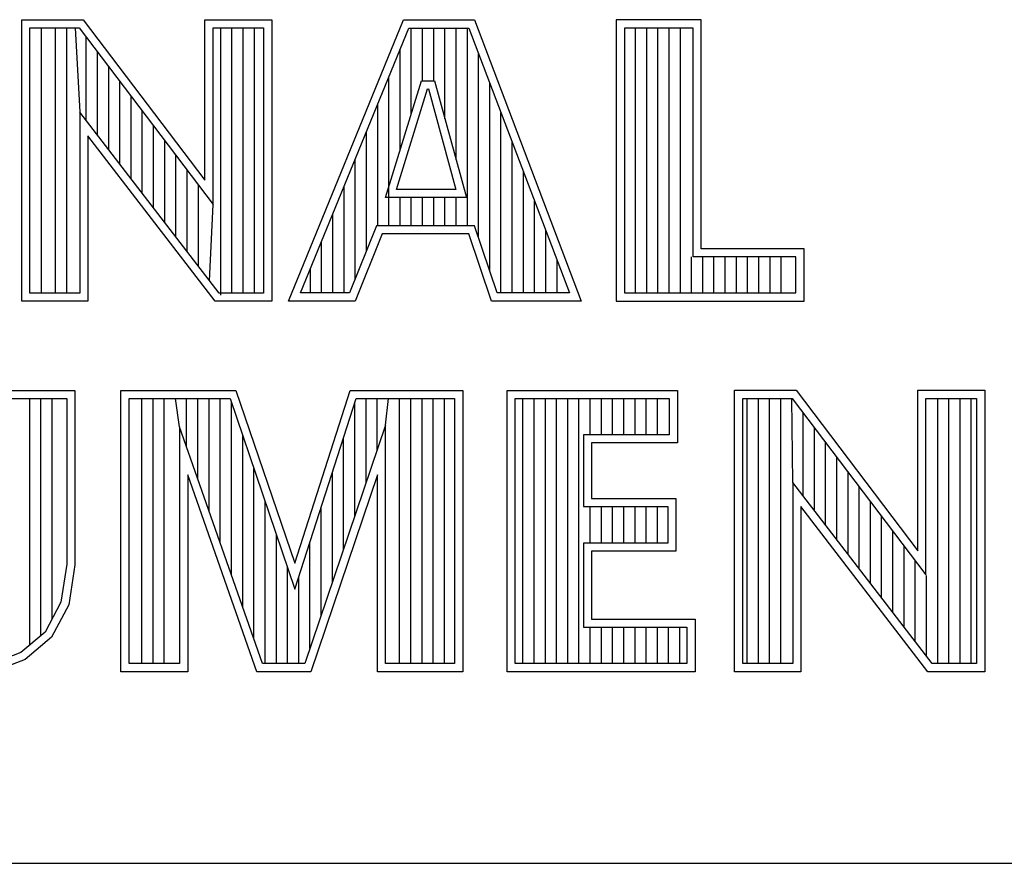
# Model space of a CAD drawing. Header units: inches. Extents: x 0 to 34, y 0 to 22.
# Tile 9 of 14: x 29.871 to 30.461, y 2.38 to 2.885. Entities that reach past the tile are written whole.
import ezdxf

# ---------------------------------------------------------------- set-up
doc = ezdxf.new("R2010")
doc.units = ezdxf.units.IN
doc.header["$LTSCALE"] = 1.87
doc.header["$MEASUREMENT"] = 0
doc.layers.add('DETAIL', color=7, linetype='CONTINUOUS')

msp = doc.modelspace()

# ---------------------------------------------------------------- linework, layer by layer
at = {"layer": 'DETAIL', "color": 2, "linetype": 'CONTINUOUS'}
for p, q in [((29.87264, 2.88524), (29.90945, 2.88524)), ((29.87264, 2.71662), (29.87264, 2.88524)), ((29.90945, 2.88524), (29.98236, 2.78914)), ((29.98236, 2.88524), (30.02238, 2.88524)), ((29.98236, 2.78914), (29.98236, 2.88524)), ((30.02238, 2.88524), (30.02238, 2.71662)), ((30.03239, 2.71669), (30.10123, 2.88513)), ((30.10123, 2.88513), (30.14374, 2.88513)), ((30.14374, 2.88513), (30.20768, 2.71669)), ((30.27952, 2.88513), (30.22865, 2.88513)), ((30.22865, 2.88513), (30.22865, 2.71669)), ((30.27952, 2.74806), (30.27952, 2.88513)), ((29.87752, 2.88035), (29.90703, 2.88035)), ((29.87752, 2.7215), (29.87752, 2.88035)), ((29.88445, 2.7215), (29.88445, 2.88035)), ((29.89287, 2.7215), (29.89287, 2.88035)), ((29.89958, 2.7215), (29.89958, 2.88035)), ((29.90459, 2.88035), (29.90743, 2.82993)), ((29.90703, 2.88035), (29.98724, 2.77463)), ((29.98724, 2.88035), (30.0175, 2.88035)), ((29.98724, 2.77463), (29.98724, 2.88035)), ((29.99184, 2.7202), (29.99184, 2.88035)), ((29.99855, 2.7215), (29.99855, 2.88035)), ((30.00526, 2.7215), (30.00526, 2.88035)), ((30.01197, 2.7215), (30.01197, 2.88035)), ((30.0175, 2.88035), (30.0175, 2.7215)), ((30.03966, 2.72157), (30.10451, 2.88025)), ((30.10451, 2.88025), (30.14037, 2.88025)), ((30.10594, 2.82873), (30.10594, 2.88025)), ((30.11265, 2.84865), (30.11265, 2.88025)), ((30.11936, 2.84865), (30.11936, 2.88025)), ((30.12607, 2.82593), (30.12607, 2.88025)), ((30.13278, 2.80125), (30.13278, 2.88025)), ((30.1395, 2.7618), (30.1395, 2.88025)), ((30.14037, 2.88025), (30.20061, 2.72157)), ((30.27464, 2.88025), (30.23353, 2.88025)), ((30.23353, 2.88025), (30.23353, 2.72157)), ((30.24017, 2.72157), (30.24017, 2.88025)), ((30.24688, 2.72157), (30.24688, 2.88025)), ((30.25359, 2.72157), (30.25359, 2.88025)), ((30.2603, 2.72157), (30.2603, 2.88025)), ((30.26702, 2.72157), (30.26702, 2.88025)), ((30.27464, 2.74318), (30.27464, 2.88025)), ((29.9113, 2.82489), (29.9113, 2.87472)), ((29.91801, 2.81617), (29.91801, 2.86587)), ((30.09923, 2.80702), (30.09923, 2.86732)), ((30.14621, 2.75482), (30.14621, 2.86487)), ((29.92472, 2.80744), (29.92472, 2.85703)), ((29.93144, 2.79872), (29.93144, 2.84818)), ((30.09049, 2.77874), (30.11209, 2.84865)), ((30.09251, 2.7618), (30.09251, 2.85089)), ((30.11209, 2.84865), (30.11989, 2.84865)), ((30.11989, 2.84865), (30.1389, 2.77874)), ((30.0971, 2.78362), (30.11569, 2.84377)), ((30.11569, 2.84377), (30.11616, 2.84377)), ((30.11616, 2.84377), (30.13252, 2.78362)), ((30.15292, 2.73488), (30.15292, 2.84719)), ((29.93815, 2.78999), (29.93815, 2.83934)), ((29.99084, 2.7215), (29.90743, 2.82993)), ((29.90743, 2.82993), (29.90743, 2.7215)), ((29.94486, 2.78127), (29.94486, 2.83049)), ((30.0858, 2.7618), (30.0858, 2.83447)), ((30.15963, 2.72157), (30.15963, 2.82951)), ((29.95157, 2.77255), (29.95157, 2.82165)), ((29.98843, 2.71662), (29.91231, 2.81558)), ((29.91231, 2.81558), (29.91231, 2.71662)), ((29.95828, 2.76382), (29.95828, 2.8128)), ((30.07909, 2.74674), (30.07909, 2.81805)), ((30.16634, 2.72157), (30.16634, 2.81183)), ((29.96499, 2.7551), (29.96499, 2.80395)), ((30.07238, 2.73005), (30.07238, 2.80163)), ((29.9717, 2.74637), (29.9717, 2.79511)), ((30.17305, 2.72157), (30.17305, 2.79415)), ((29.97842, 2.73765), (29.97842, 2.78626)), ((30.06567, 2.72157), (30.06567, 2.7852)), ((30.13252, 2.78362), (30.0971, 2.78362)), ((30.1389, 2.77874), (30.09049, 2.77874)), ((30.09923, 2.7618), (30.09923, 2.77874)), ((30.10594, 2.7618), (30.10594, 2.77874)), ((30.11265, 2.7618), (30.11265, 2.77874)), ((30.11936, 2.7618), (30.11936, 2.77874)), ((30.12607, 2.7618), (30.12607, 2.77874)), ((30.13278, 2.7618), (30.13278, 2.77874)), ((29.98513, 2.72892), (29.98724, 2.77463)), ((30.17976, 2.72157), (30.17976, 2.77647)), ((30.05896, 2.72157), (30.05896, 2.76878)), ((30.08514, 2.7618), (30.06897, 2.72157)), ((30.14386, 2.7618), (30.08514, 2.7618)), ((30.1574, 2.72157), (30.14386, 2.7618)), ((30.08844, 2.75692), (30.07227, 2.71669)), ((30.14035, 2.75692), (30.08844, 2.75692)), ((30.15389, 2.71669), (30.14035, 2.75692)), ((30.18648, 2.72157), (30.18648, 2.7588)), ((30.05224, 2.72157), (30.05224, 2.75236)), ((30.34114, 2.74806), (30.27952, 2.74806)), ((30.34114, 2.71669), (30.34114, 2.74806)), ((30.27373, 2.72157), (30.27373, 2.74318)), ((30.33625, 2.74318), (30.27464, 2.74318)), ((30.28044, 2.72157), (30.28044, 2.74318)), ((30.28715, 2.72157), (30.28715, 2.74318)), ((30.29386, 2.72157), (30.29386, 2.74318)), ((30.30057, 2.72157), (30.30057, 2.74318)), ((30.30729, 2.72157), (30.30729, 2.74318)), ((30.314, 2.72157), (30.314, 2.74318)), ((30.32071, 2.72157), (30.32071, 2.74318)), ((30.32742, 2.72157), (30.32742, 2.74318)), ((30.33625, 2.72157), (30.33625, 2.74318)), ((30.04553, 2.72157), (30.04553, 2.73593)), ((30.19319, 2.72157), (30.19319, 2.74112)), ((29.90743, 2.7215), (29.87752, 2.7215)), ((30.0175, 2.7215), (29.99084, 2.7215)), ((30.06897, 2.72157), (30.03966, 2.72157)), ((30.20061, 2.72157), (30.1574, 2.72157)), ((30.23353, 2.72157), (30.33625, 2.72157)), ((29.91231, 2.71662), (29.87264, 2.71662)), ((30.02238, 2.71662), (29.98843, 2.71662)), ((30.07227, 2.71669), (30.03239, 2.71669)), ((30.20768, 2.71669), (30.15389, 2.71669)), ((30.22865, 2.71669), (30.34114, 2.71669)), ((29.86101, 2.66323), (29.9045, 2.66323)), ((29.9045, 2.66323), (29.9045, 2.55883)), ((29.93209, 2.66323), (30.00094, 2.66323)), ((29.93209, 2.4947), (29.93209, 2.66323)), ((30.00094, 2.66323), (30.03609, 2.55981)), ((30.03609, 2.55981), (30.06931, 2.66323)), ((30.06931, 2.66323), (30.13672, 2.66323)), ((30.13672, 2.66323), (30.13672, 2.4947)), ((30.1633, 2.66323), (30.2653, 2.66323)), ((30.1633, 2.4947), (30.1633, 2.66323)), ((30.2653, 2.66323), (30.2653, 2.63176)), ((30.2995, 2.66331), (30.33631, 2.66331)), ((30.2995, 2.4947), (30.2995, 2.66331)), ((30.33631, 2.66331), (30.40922, 2.56722)), ((30.40922, 2.66331), (30.44925, 2.66331)), ((30.40922, 2.56722), (30.40922, 2.66331)), ((30.44925, 2.66331), (30.44925, 2.4947)), ((29.86589, 2.65835), (29.89962, 2.65835)), ((29.87746, 2.51081), (29.87746, 2.65835)), ((29.88417, 2.51643), (29.88417, 2.65835)), ((29.89089, 2.52653), (29.89089, 2.65835)), ((29.89962, 2.65835), (29.89962, 2.55921)), ((29.93697, 2.65835), (29.99744, 2.65835)), ((29.93697, 2.49958), (29.93697, 2.65835)), ((29.94458, 2.49958), (29.94458, 2.65835)), ((29.95129, 2.49958), (29.95129, 2.65835)), ((29.958, 2.49958), (29.958, 2.65835)), ((29.96717, 2.64142), (29.96471, 2.65835)), ((29.97142, 2.62929), (29.97142, 2.65835)), ((29.97814, 2.61015), (29.97814, 2.65835)), ((29.98485, 2.59102), (29.98485, 2.65835)), ((29.99156, 2.57188), (29.99156, 2.65835)), ((29.99744, 2.65835), (30.03622, 2.54426)), ((29.99827, 2.55275), (29.99827, 2.65592)), ((30.03622, 2.54426), (30.07287, 2.65835)), ((30.0721, 2.58785), (30.0721, 2.65595)), ((30.07287, 2.65835), (30.13184, 2.65835)), ((30.07881, 2.60768), (30.07881, 2.65835)), ((30.08552, 2.62751), (30.08552, 2.65835)), ((30.09056, 2.64239), (30.09223, 2.65835)), ((30.09895, 2.49958), (30.09895, 2.65835)), ((30.10566, 2.49958), (30.10566, 2.65835)), ((30.11237, 2.49958), (30.11237, 2.65835)), ((30.11908, 2.49958), (30.11908, 2.65835)), ((30.12579, 2.49958), (30.12579, 2.65835)), ((30.13184, 2.65835), (30.13184, 2.49958)), ((30.16819, 2.65835), (30.26042, 2.65835)), ((30.16819, 2.49958), (30.16819, 2.65835)), ((30.17277, 2.49958), (30.17277, 2.65835)), ((30.17948, 2.49958), (30.17948, 2.65835)), ((30.1862, 2.49958), (30.1862, 2.65835)), ((30.19291, 2.49958), (30.19291, 2.65835)), ((30.19962, 2.49958), (30.19962, 2.65835)), ((30.20633, 2.49958), (30.20633, 2.65835)), ((30.21304, 2.63664), (30.21304, 2.65835)), ((30.21975, 2.63664), (30.21975, 2.65835)), ((30.22647, 2.63664), (30.22647, 2.65835)), ((30.23318, 2.63664), (30.23318, 2.65835)), ((30.23989, 2.63664), (30.23989, 2.65835)), ((30.2466, 2.63664), (30.2466, 2.65835)), ((30.25331, 2.63664), (30.25331, 2.65835)), ((30.26042, 2.65835), (30.26042, 2.63664)), ((30.30438, 2.65843), (30.33389, 2.65843)), ((30.30438, 2.49958), (30.30438, 2.65843)), ((30.30701, 2.49958), (30.30701, 2.65843)), ((30.31372, 2.49958), (30.31372, 2.65843)), ((30.32043, 2.49958), (30.32043, 2.65843)), ((30.32714, 2.49958), (30.32714, 2.65843)), ((30.33429, 2.608), (30.33385, 2.65843)), ((30.33389, 2.65843), (30.4141, 2.55271)), ((30.4141, 2.65843), (30.44436, 2.65843)), ((30.4141, 2.55271), (30.4141, 2.65843)), ((30.4211, 2.49958), (30.4211, 2.65843)), ((30.42781, 2.49958), (30.42781, 2.65843)), ((30.43453, 2.49958), (30.43453, 2.65843)), ((30.44124, 2.49958), (30.44124, 2.65843)), ((30.44436, 2.65843), (30.44436, 2.49958)), ((30.34056, 2.59985), (30.34056, 2.64963)), ((30.01692, 2.49958), (29.96717, 2.64142)), ((29.96717, 2.64142), (29.96717, 2.49958)), ((30.09056, 2.64239), (30.04222, 2.49958)), ((30.09056, 2.49958), (30.09056, 2.64239)), ((30.00498, 2.53361), (30.00498, 2.63617)), ((30.26042, 2.63664), (30.20894, 2.63664)), ((30.20894, 2.63664), (30.20894, 2.59364)), ((30.34727, 2.59112), (30.34727, 2.64078)), ((30.06539, 2.56803), (30.06539, 2.63506)), ((30.2653, 2.63176), (30.21382, 2.63176)), ((30.21382, 2.63176), (30.21382, 2.59852)), ((30.35399, 2.5824), (30.35399, 2.63194)), ((30.3607, 2.57367), (30.3607, 2.62309)), ((30.01346, 2.4947), (29.97205, 2.61275)), ((29.97205, 2.61275), (29.97205, 2.4947)), ((30.01169, 2.51448), (30.01169, 2.61642)), ((30.08568, 2.61275), (30.04572, 2.4947)), ((30.05868, 2.5482), (30.05868, 2.61417)), ((30.08568, 2.4947), (30.08568, 2.61275)), ((30.36741, 2.56495), (30.36741, 2.61425)), ((30.4177, 2.49958), (30.33429, 2.608)), ((30.33429, 2.608), (30.33429, 2.49958)), ((30.37412, 2.55622), (30.37412, 2.6054)), ((30.01841, 2.49958), (30.01841, 2.59667)), ((30.21382, 2.59852), (30.26434, 2.59852)), ((30.26434, 2.59852), (30.26434, 2.56688)), ((30.38083, 2.5475), (30.38083, 2.59655)), ((30.05196, 2.52838), (30.05196, 2.59327)), ((30.20894, 2.59364), (30.25946, 2.59364)), ((30.21304, 2.57176), (30.21304, 2.59364)), ((30.21975, 2.57176), (30.21975, 2.59364)), ((30.22647, 2.57176), (30.22647, 2.59364)), ((30.23318, 2.57176), (30.23318, 2.59364)), ((30.23989, 2.57176), (30.23989, 2.59364)), ((30.2466, 2.57176), (30.2466, 2.59364)), ((30.25331, 2.57176), (30.25331, 2.59364)), ((30.25946, 2.59364), (30.25946, 2.57176)), ((30.41529, 2.4947), (30.33917, 2.59365)), ((30.33917, 2.59365), (30.33917, 2.4947)), ((30.38754, 2.53877), (30.38754, 2.58771)), ((30.02512, 2.49958), (30.02512, 2.57693)), ((30.39426, 2.53005), (30.39426, 2.57886)), ((30.04525, 2.50855), (30.04525, 2.57238)), ((30.25946, 2.57176), (30.20894, 2.57176)), ((30.20894, 2.57176), (30.20894, 2.52141)), ((30.26434, 2.56688), (30.21382, 2.56688)), ((30.21382, 2.56688), (30.21382, 2.52629)), ((30.40097, 2.52133), (30.40097, 2.57002)), ((29.89962, 2.55921), (29.89612, 2.53644)), ((29.9045, 2.55883), (29.90082, 2.53488)), ((30.40768, 2.5126), (30.40768, 2.56117)), ((30.03183, 2.49958), (30.03183, 2.55718)), ((30.03854, 2.49958), (30.03854, 2.55149)), ((30.41439, 2.50388), (30.41439, 2.55232)), ((29.89612, 2.53644), (29.88663, 2.51848)), ((29.90082, 2.53488), (29.8905, 2.51535)), ((30.21382, 2.52629), (30.27585, 2.52629)), ((30.27585, 2.52629), (30.27585, 2.4947)), ((29.88663, 2.51848), (29.87214, 2.50635)), ((30.20894, 2.52141), (30.27097, 2.52141)), ((30.21304, 2.49958), (30.21304, 2.52141)), ((30.21975, 2.49958), (30.21975, 2.52141)), ((30.22647, 2.49958), (30.22647, 2.52141)), ((30.23318, 2.49958), (30.23318, 2.52141)), ((30.23989, 2.49958), (30.23989, 2.52141)), ((30.2466, 2.49958), (30.2466, 2.52141)), ((30.25331, 2.49958), (30.25331, 2.52141)), ((30.26002, 2.49958), (30.26002, 2.52141)), ((30.26674, 2.49958), (30.26674, 2.52141)), ((30.27097, 2.52141), (30.27097, 2.49958)), ((29.8905, 2.51535), (29.87464, 2.50209)), ((29.87214, 2.50635), (29.85429, 2.49949)), ((29.87464, 2.50209), (29.85548, 2.49472)), ((29.97205, 2.4947), (29.93209, 2.4947)), ((29.96717, 2.49958), (29.93697, 2.49958)), ((30.04572, 2.4947), (30.01346, 2.4947)), ((30.04222, 2.49958), (30.01692, 2.49958)), ((30.13672, 2.4947), (30.08568, 2.4947)), ((30.13184, 2.49958), (30.09056, 2.49958)), ((30.27585, 2.4947), (30.1633, 2.4947)), ((30.27097, 2.49958), (30.16819, 2.49958)), ((30.33917, 2.4947), (30.2995, 2.4947)), ((30.33429, 2.49958), (30.30438, 2.49958)), ((30.44925, 2.4947), (30.41529, 2.4947)), ((30.44436, 2.49958), (30.4177, 2.49958)), ((28.72305, 2.38), (33.5, 2.38))]:
    msp.add_line(p, q, dxfattribs=at)

doc.saveas('drawing.dxf')
